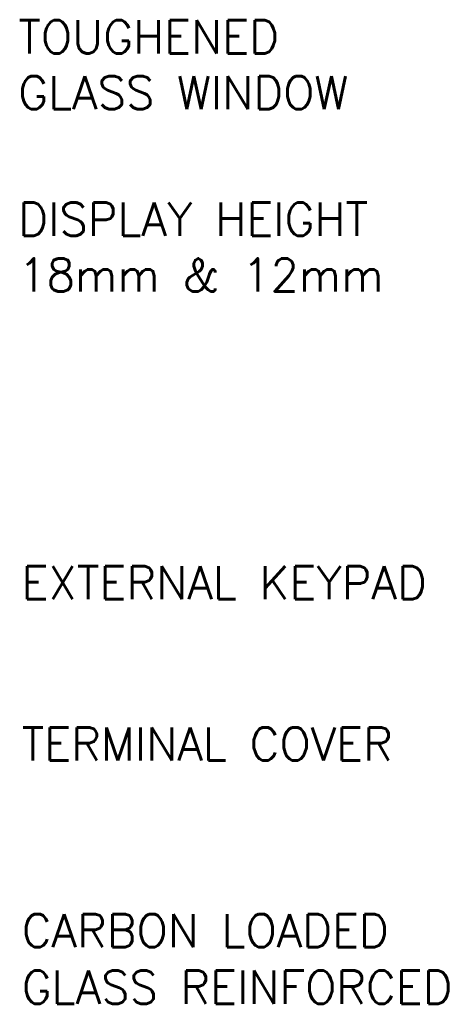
# Model space of a CAD drawing. Extents: x 0 to 501, y 0 to 279.
# Tile 10 of 12: x 82 to 107, y 174 to 234. Entities that reach past the tile are written whole.
import ezdxf
from ezdxf.enums import TextEntityAlignment as Align

# ---------------------------------------------------------------- set-up
doc = ezdxf.new("R2010")
doc.units = 0
doc.header["$LTSCALE"] = 0.5
doc.header["$MEASUREMENT"] = 0
doc.styles.add('ROMANS', font='romans', dxfattribs={"height": 2.5})

msp = doc.modelspace()

# ---------------------------------------------------------------- texts
at = {"color": 7, "style": 'ROMANS'}
for s, p in [('TOUGHENED', (81.489, 231.678)), ('GLASS WINDOW', (81.489, 228.305)), ('DISPLAY HEIGHT', (81.489, 220.646)), ('18mm & 12mm', (81.489, 217.273)), ('EXTERNAL KEYPAD', (81.692, 198.653)), ('TERMINAL COVER', (81.692, 188.909))]:
    msp.add_text(s, height=2, dxfattribs=at).set_placement(p)
for s, p in [('CARBON LOADED', (81.702, 178.616)), ('GLASS REINFORCED', (81.702, 175.193))]:
    msp.add_text(s, height=2, dxfattribs=at).set_placement(p, align=Align.MIDDLE_LEFT)

doc.saveas('drawing.dxf')
